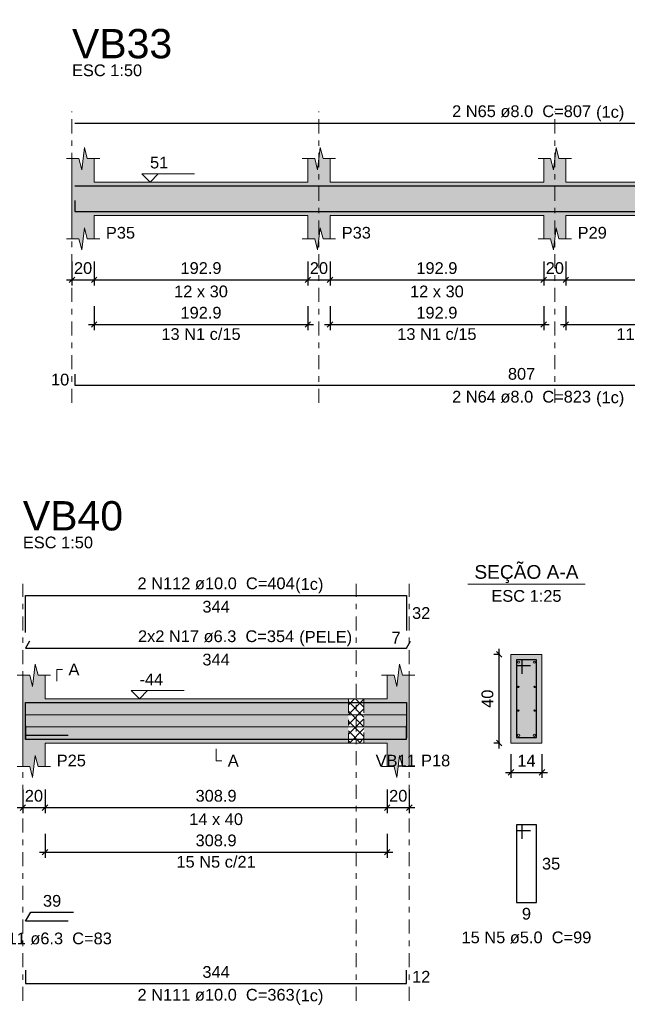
# Model space of a CAD drawing. Header units: millimetres. Extents: x 0 to 119, y 0 to 84.
# Tile 22 of 31: x 70 to 80, y 24 to 42. Entities that reach past the tile are written whole.
import ezdxf

# ---------------------------------------------------------------- set-up
doc = ezdxf.new("R2010")
doc.units = ezdxf.units.MM
doc.header["$MEASUREMENT"] = 0
doc.linetypes.add('DASHDOT', pattern=[2.54, 1.27, -0.635, 0, -0.635])
doc.linetypes.add('NULL', pattern=[0])
doc.layers.get('0').update_dxf_attribs({"lineweight": 18})
for name, color, linetype, lineweight in [('Descrição da armadura', 7, 'Continuous', 0), ('DT-Arm complementar', 5, 'Continuous', 5), ('DT-Barras na forma', 2, 'Continuous', 30), ('DT-Barras no corte', 5, 'Continuous', 5), ('DT-Barras rebatidas', 2, 'Continuous', 30), ('DT-Cotas', 9, 'Continuous', 5), ('DT-Forma', 5, 'Continuous', 5), ('DT-Hachura forma vigas', 254, 'Continuous', 5), ('DT-Hachura intersecção vigas', 9, 'Continuous', 5), ('DT-Hachura seção vigas', 254, 'Continuous', 5), ('DT-Pontilhado', 9, 'DASHDOT', 5), ('DT-Textos', 7, 'Continuous', 5), ('DT-Título', 3, 'Continuous', 20), ('Textos armaduras', 7, 'Continuous', 0)]:
    doc.layers.add(name, color=color, linetype=linetype, lineweight=lineweight)
doc.styles.add('Arial', font='txt')
doc.dimstyles.new('UM_25.000000', dxfattribs={"dimtxt": 0.18, "dimasz": 0.1, "dimexe": 0.1, "dimexo": 0.2, "dimgap": 0, "dimtad": 1, "dimtih": 1, "dimtoh": 1, "dimdec": 1, "dimlfac": 25, "dimzin": 0, "dimdsep": 46, "dimtxsty": 'Standard', "dimcen": 0.09, "dimdle": 0.1, "dimadec": 1, "dimazin": 2, "dimtfac": 1, "dimtdec": 4, "dimtofl": 0, "dimtmove": 0, "dimatfit": 3, "dimfxl": 1, "dimtolj": 1, "dimarcsym": 0})
doc.dimstyles.new('UM_50.000000', dxfattribs={"dimtxt": 0.18, "dimasz": 0.1, "dimexe": 0.1, "dimexo": 0.2, "dimgap": 0, "dimtad": 1, "dimtih": 1, "dimtoh": 1, "dimdec": 1, "dimlfac": 50, "dimzin": 0, "dimdsep": 46, "dimtxsty": 'Standard', "dimcen": 0.09, "dimdle": 0.1, "dimadec": 1, "dimazin": 2, "dimtfac": 1, "dimtdec": 4, "dimtofl": 0, "dimtmove": 0, "dimatfit": 3, "dimfxl": 1, "dimtolj": 1, "dimarcsym": 0})

# ---------------------------------------------------------------- blocks, each defined once
blk = doc.blocks.new('_Oblique')
at = {"color": 0, "linetype": 'ByBlock', "lineweight": -2}
blk.add_line((-0.5, -0.5), (0.5, 0.5), dxfattribs=at)
blk = doc.blocks.new('*D220')
at = {"layer": 'Defpoints', "color": 0}
for p in [(70.462423, 38.04372), (70.862423, 38.04372), (70.862423, 37.51422)]:
    blk.add_point(p, dxfattribs=at)
at = {"layer": 'DT-Cotas', "color": 0, "lineweight": -2}
for p, q in [((70.462423, 37.84372), (70.462423, 37.41422)), ((70.862423, 37.84372), (70.862423, 37.41422)), ((70.362423, 37.51422), (70.962423, 37.51422))]:
    blk.add_line(p, q, dxfattribs=at)
at = {"layer": 'DT-Cotas', "color": 0, "lineweight": -2, "xscale": 0.1, "yscale": 0.1, "zscale": 0.1, "rotation": 180}
blk.add_blockref('_Oblique', (70.462423, 37.51422), dxfattribs=at)
at = {"layer": 'DT-Cotas', "color": 0, "lineweight": -2, "xscale": 0.1, "yscale": 0.1, "zscale": 0.1}
blk.add_blockref('_Oblique', (70.862423, 37.51422), dxfattribs=at)
at = {"layer": 'DT-Cotas', "color": 7, "insert": (70.662423, 37.72602), "char_height": 0.2118, "attachment_point": 5, "rotation": 0.0057296, "style": 'Arial'}
blk.add_mtext('\\A1;20', dxfattribs=at)
blk = doc.blocks.new('*D221')
at = {"layer": 'Defpoints', "color": 0}
for p in [(70.862423, 38.04372), (74.721023, 38.04372), (74.721023, 37.51422)]:
    blk.add_point(p, dxfattribs=at)
at = {"layer": 'DT-Cotas', "color": 0, "lineweight": -2}
for p, q in [((70.862423, 37.84372), (70.862423, 37.41422)), ((74.721023, 37.84372), (74.721023, 37.41422)), ((70.762423, 37.51422), (74.821023, 37.51422))]:
    blk.add_line(p, q, dxfattribs=at)
at = {"layer": 'DT-Cotas', "color": 0, "lineweight": -2, "xscale": 0.1, "yscale": 0.1, "zscale": 0.1, "rotation": 180}
blk.add_blockref('_Oblique', (70.862423, 37.51422), dxfattribs=at)
at = {"layer": 'DT-Cotas', "color": 0, "lineweight": -2, "xscale": 0.1, "yscale": 0.1, "zscale": 0.1}
blk.add_blockref('_Oblique', (74.721023, 37.51422), dxfattribs=at)
at = {"layer": 'DT-Cotas', "color": 7, "insert": (72.791723, 37.72602), "char_height": 0.2118, "attachment_point": 5, "rotation": 0.0057296, "style": 'Arial'}
blk.add_mtext('\\A1;192.9', dxfattribs=at)
blk = doc.blocks.new('*D222')
at = {"layer": 'Defpoints', "color": 0}
for p in [(74.721023, 38.04372), (75.121023, 38.04372), (75.121023, 37.51422)]:
    blk.add_point(p, dxfattribs=at)
at = {"layer": 'DT-Cotas', "color": 0, "lineweight": -2}
for p, q in [((74.721023, 37.84372), (74.721023, 37.41422)), ((75.121023, 37.84372), (75.121023, 37.41422)), ((74.621023, 37.51422), (75.221023, 37.51422))]:
    blk.add_line(p, q, dxfattribs=at)
at = {"layer": 'DT-Cotas', "color": 0, "lineweight": -2, "xscale": 0.1, "yscale": 0.1, "zscale": 0.1, "rotation": 180}
blk.add_blockref('_Oblique', (74.721023, 37.51422), dxfattribs=at)
at = {"layer": 'DT-Cotas', "color": 0, "lineweight": -2, "xscale": 0.1, "yscale": 0.1, "zscale": 0.1}
blk.add_blockref('_Oblique', (75.121023, 37.51422), dxfattribs=at)
at = {"layer": 'DT-Cotas', "color": 7, "insert": (74.921023, 37.72602), "char_height": 0.2118, "attachment_point": 5, "rotation": 0.0057296, "style": 'Arial'}
blk.add_mtext('\\A1;20', dxfattribs=at)
blk = doc.blocks.new('*D223')
at = {"layer": 'Defpoints', "color": 0}
for p in [(75.121023, 38.04372), (78.979423, 38.04372), (78.979423, 37.51422)]:
    blk.add_point(p, dxfattribs=at)
at = {"layer": 'DT-Cotas', "color": 0, "lineweight": -2}
for p, q in [((75.121023, 37.84372), (75.121023, 37.41422)), ((78.979423, 37.84372), (78.979423, 37.41422)), ((75.021023, 37.51422), (79.079423, 37.51422))]:
    blk.add_line(p, q, dxfattribs=at)
at = {"layer": 'DT-Cotas', "color": 0, "lineweight": -2, "xscale": 0.1, "yscale": 0.1, "zscale": 0.1, "rotation": 180}
blk.add_blockref('_Oblique', (75.121023, 37.51422), dxfattribs=at)
at = {"layer": 'DT-Cotas', "color": 0, "lineweight": -2, "xscale": 0.1, "yscale": 0.1, "zscale": 0.1}
blk.add_blockref('_Oblique', (78.979423, 37.51422), dxfattribs=at)
at = {"layer": 'DT-Cotas', "color": 7, "insert": (77.050223, 37.72602), "char_height": 0.2118, "attachment_point": 5, "rotation": 0.0057296, "style": 'Arial'}
blk.add_mtext('\\A1;192.9', dxfattribs=at)
blk = doc.blocks.new('*D224')
at = {"layer": 'Defpoints', "color": 0}
for p in [(78.979423, 38.04372), (79.379423, 38.04372), (79.379423, 37.51422)]:
    blk.add_point(p, dxfattribs=at)
at = {"layer": 'DT-Cotas', "color": 0, "lineweight": -2}
for p, q in [((78.979423, 37.84372), (78.979423, 37.41422)), ((79.379423, 37.84372), (79.379423, 37.41422)), ((78.879423, 37.51422), (79.479423, 37.51422))]:
    blk.add_line(p, q, dxfattribs=at)
at = {"layer": 'DT-Cotas', "color": 0, "lineweight": -2, "xscale": 0.1, "yscale": 0.1, "zscale": 0.1, "rotation": 180}
blk.add_blockref('_Oblique', (78.979423, 37.51422), dxfattribs=at)
at = {"layer": 'DT-Cotas', "color": 0, "lineweight": -2, "xscale": 0.1, "yscale": 0.1, "zscale": 0.1}
blk.add_blockref('_Oblique', (79.379423, 37.51422), dxfattribs=at)
at = {"layer": 'DT-Cotas', "color": 7, "insert": (79.179423, 37.72602), "char_height": 0.2118, "attachment_point": 5, "rotation": 0.0057296, "style": 'Arial'}
blk.add_mtext('\\A1;20', dxfattribs=at)
blk = doc.blocks.new('*D225')
at = {"layer": 'Defpoints', "color": 0}
for p in [(79.379423, 38.04372), (82.636423, 38.04372), (82.636423, 37.51422)]:
    blk.add_point(p, dxfattribs=at)
at = {"layer": 'DT-Cotas', "color": 0, "lineweight": -2}
for p, q in [((79.379423, 37.84372), (79.379423, 37.41422)), ((82.636423, 37.84372), (82.636423, 37.41422)), ((79.279423, 37.51422), (82.736423, 37.51422))]:
    blk.add_line(p, q, dxfattribs=at)
at = {"layer": 'DT-Cotas', "color": 0, "lineweight": -2, "xscale": 0.1, "yscale": 0.1, "zscale": 0.1, "rotation": 180}
blk.add_blockref('_Oblique', (79.379423, 37.51422), dxfattribs=at)
at = {"layer": 'DT-Cotas', "color": 0, "lineweight": -2, "xscale": 0.1, "yscale": 0.1, "zscale": 0.1}
blk.add_blockref('_Oblique', (82.636423, 37.51422), dxfattribs=at)
at = {"layer": 'DT-Cotas', "color": 7, "insert": (81.007923, 37.72602), "char_height": 0.2118, "attachment_point": 5, "rotation": 0.0057296, "style": 'Arial'}
blk.add_mtext('\\A1;162.9', dxfattribs=at)
blk = doc.blocks.new('*D231')
at = {"layer": 'Defpoints', "color": 0}
for p in [(70.862423, 37.23888), (74.721023, 37.23888), (74.721023, 36.70938)]:
    blk.add_point(p, dxfattribs=at)
at = {"layer": 'DT-Cotas', "color": 0, "lineweight": -2}
for p, q in [((70.862423, 37.03888), (70.862423, 36.60938)), ((74.721023, 37.03888), (74.721023, 36.60938)), ((70.762423, 36.70938), (74.821023, 36.70938))]:
    blk.add_line(p, q, dxfattribs=at)
at = {"layer": 'DT-Cotas', "color": 0, "lineweight": -2, "xscale": 0.1, "yscale": 0.1, "zscale": 0.1, "rotation": 180}
blk.add_blockref('_Oblique', (70.862423, 36.70938), dxfattribs=at)
at = {"layer": 'DT-Cotas', "color": 0, "lineweight": -2, "xscale": 0.1, "yscale": 0.1, "zscale": 0.1}
blk.add_blockref('_Oblique', (74.721023, 36.70938), dxfattribs=at)
at = {"layer": 'DT-Cotas', "color": 7, "insert": (72.791723, 36.92118), "char_height": 0.2118, "attachment_point": 5, "rotation": 0.0057296, "style": 'Arial'}
blk.add_mtext('\\A1;192.9', dxfattribs=at)
blk = doc.blocks.new('*D232')
at = {"layer": 'Defpoints', "color": 0}
for p in [(75.121023, 37.23888), (78.979423, 37.23888), (78.979423, 36.70938)]:
    blk.add_point(p, dxfattribs=at)
at = {"layer": 'DT-Cotas', "color": 0, "lineweight": -2}
for p, q in [((75.121023, 37.03888), (75.121023, 36.60938)), ((78.979423, 37.03888), (78.979423, 36.60938)), ((75.021023, 36.70938), (79.079423, 36.70938))]:
    blk.add_line(p, q, dxfattribs=at)
at = {"layer": 'DT-Cotas', "color": 0, "lineweight": -2, "xscale": 0.1, "yscale": 0.1, "zscale": 0.1, "rotation": 180}
blk.add_blockref('_Oblique', (75.121023, 36.70938), dxfattribs=at)
at = {"layer": 'DT-Cotas', "color": 0, "lineweight": -2, "xscale": 0.1, "yscale": 0.1, "zscale": 0.1}
blk.add_blockref('_Oblique', (78.979423, 36.70938), dxfattribs=at)
at = {"layer": 'DT-Cotas', "color": 7, "insert": (77.050223, 36.92118), "char_height": 0.2118, "attachment_point": 5, "rotation": 0.0057296, "style": 'Arial'}
blk.add_mtext('\\A1;192.9', dxfattribs=at)
blk = doc.blocks.new('*D233')
at = {"layer": 'Defpoints', "color": 0}
for p in [(79.379423, 37.23888), (82.636423, 37.23888), (82.636423, 36.70938)]:
    blk.add_point(p, dxfattribs=at)
at = {"layer": 'DT-Cotas', "color": 0, "lineweight": -2}
for p, q in [((79.379423, 37.03888), (79.379423, 36.60938)), ((82.636423, 37.03888), (82.636423, 36.60938)), ((79.279423, 36.70938), (82.736423, 36.70938))]:
    blk.add_line(p, q, dxfattribs=at)
at = {"layer": 'DT-Cotas', "color": 0, "lineweight": -2, "xscale": 0.1, "yscale": 0.1, "zscale": 0.1, "rotation": 180}
blk.add_blockref('_Oblique', (79.379423, 36.70938), dxfattribs=at)
at = {"layer": 'DT-Cotas', "color": 0, "lineweight": -2, "xscale": 0.1, "yscale": 0.1, "zscale": 0.1}
blk.add_blockref('_Oblique', (82.636423, 36.70938), dxfattribs=at)
at = {"layer": 'DT-Cotas', "color": 7, "insert": (81.007923, 36.92118), "char_height": 0.2118, "attachment_point": 5, "rotation": 0.0057296, "style": 'Arial'}
blk.add_mtext('\\A1;162.9', dxfattribs=at)
blk = doc.blocks.new('*D272')
at = {"layer": 'Defpoints', "color": 0}
for p in [(69.575266, 28.51968), (69.975266, 28.51968), (69.975266, 27.99018)]:
    blk.add_point(p, dxfattribs=at)
at = {"layer": 'DT-Cotas', "color": 0, "lineweight": -2}
for p, q in [((69.575266, 28.31968), (69.575266, 27.89018)), ((69.975266, 28.31968), (69.975266, 27.89018)), ((69.475266, 27.99018), (70.075266, 27.99018))]:
    blk.add_line(p, q, dxfattribs=at)
at = {"layer": 'DT-Cotas', "color": 0, "lineweight": -2, "xscale": 0.1, "yscale": 0.1, "zscale": 0.1, "rotation": 180}
blk.add_blockref('_Oblique', (69.575266, 27.99018), dxfattribs=at)
at = {"layer": 'DT-Cotas', "color": 0, "lineweight": -2, "xscale": 0.1, "yscale": 0.1, "zscale": 0.1}
blk.add_blockref('_Oblique', (69.975266, 27.99018), dxfattribs=at)
at = {"layer": 'DT-Cotas', "color": 7, "insert": (69.775266, 28.20198), "char_height": 0.2118, "attachment_point": 5, "rotation": 0.0057296, "style": 'Arial'}
blk.add_mtext('\\A1;20', dxfattribs=at)
blk = doc.blocks.new('*D273')
at = {"layer": 'Defpoints', "color": 0}
for p in [(69.975266, 28.51968), (76.152466, 28.51968), (76.152466, 27.99018)]:
    blk.add_point(p, dxfattribs=at)
at = {"layer": 'DT-Cotas', "color": 0, "lineweight": -2}
for p, q in [((69.975266, 28.31968), (69.975266, 27.89018)), ((76.152466, 28.31968), (76.152466, 27.89018)), ((69.875266, 27.99018), (76.252466, 27.99018))]:
    blk.add_line(p, q, dxfattribs=at)
at = {"layer": 'DT-Cotas', "color": 0, "lineweight": -2, "xscale": 0.1, "yscale": 0.1, "zscale": 0.1, "rotation": 180}
blk.add_blockref('_Oblique', (69.975266, 27.99018), dxfattribs=at)
at = {"layer": 'DT-Cotas', "color": 0, "lineweight": -2, "xscale": 0.1, "yscale": 0.1, "zscale": 0.1}
blk.add_blockref('_Oblique', (76.152466, 27.99018), dxfattribs=at)
at = {"layer": 'DT-Cotas', "color": 7, "insert": (73.063866, 28.20198), "char_height": 0.2118, "attachment_point": 5, "style": 'Arial'}
blk.add_mtext('\\A1;308.9', dxfattribs=at)
blk = doc.blocks.new('*D274')
at = {"layer": 'Defpoints', "color": 0}
for p in [(76.152466, 28.51968), (76.552466, 28.51968), (76.552466, 27.99018)]:
    blk.add_point(p, dxfattribs=at)
at = {"layer": 'DT-Cotas', "color": 0, "lineweight": -2}
for p, q in [((76.152466, 28.31968), (76.152466, 27.89018)), ((76.552466, 28.31968), (76.552466, 27.89018)), ((76.052466, 27.99018), (76.652466, 27.99018))]:
    blk.add_line(p, q, dxfattribs=at)
at = {"layer": 'DT-Cotas', "color": 0, "lineweight": -2, "xscale": 0.1, "yscale": 0.1, "zscale": 0.1, "rotation": 180}
blk.add_blockref('_Oblique', (76.152466, 27.99018), dxfattribs=at)
at = {"layer": 'DT-Cotas', "color": 0, "lineweight": -2, "xscale": 0.1, "yscale": 0.1, "zscale": 0.1}
blk.add_blockref('_Oblique', (76.552466, 27.99018), dxfattribs=at)
at = {"layer": 'DT-Cotas', "color": 7, "insert": (76.352466, 28.20198), "char_height": 0.2118, "attachment_point": 5, "rotation": 0.0057296, "style": 'Arial'}
blk.add_mtext('\\A1;20', dxfattribs=at)
blk = doc.blocks.new('*D275')
at = {"layer": 'Defpoints', "color": 0}
for p in [(78.175794, 30.75508), (78.387594, 30.75508), (78.387594, 29.15508)]:
    blk.add_point(p, dxfattribs=at)
at = {"layer": 'DT-Cotas', "color": 0, "lineweight": -2}
for p, q in [((78.187594, 30.75508), (78.075794, 30.75508)), ((78.175794, 29.05508), (78.175794, 30.85508)), ((78.187594, 29.15508), (78.075794, 29.15508))]:
    blk.add_line(p, q, dxfattribs=at)
at = {"layer": 'DT-Cotas', "color": 0, "lineweight": -2, "xscale": 0.1, "yscale": 0.1, "zscale": 0.1}
for p, rotation in [((78.175794, 30.75508), 90), ((78.175794, 29.15508), 270)]:
    blk.add_blockref('_Oblique', p, dxfattribs=dict(at, rotation=rotation))
at = {"layer": 'DT-Cotas', "color": 7, "insert": (77.963994, 29.95508), "char_height": 0.2118, "attachment_point": 5, "rotation": 90, "style": 'Arial'}
blk.add_mtext('\\A1;40', dxfattribs=at)
blk = doc.blocks.new('*D276')
at = {"layer": 'Defpoints', "color": 0}
for p in [(78.387594, 29.15508), (78.947594, 29.15508), (78.947594, 28.62558)]:
    blk.add_point(p, dxfattribs=at)
at = {"layer": 'DT-Cotas', "color": 0, "lineweight": -2}
for p, q in [((78.387594, 28.95508), (78.387594, 28.52558)), ((78.947594, 28.95508), (78.947594, 28.52558)), ((78.287594, 28.62558), (79.047594, 28.62558))]:
    blk.add_line(p, q, dxfattribs=at)
at = {"layer": 'DT-Cotas', "color": 0, "lineweight": -2, "xscale": 0.1, "yscale": 0.1, "zscale": 0.1, "rotation": 180}
blk.add_blockref('_Oblique', (78.387594, 28.62558), dxfattribs=at)
at = {"layer": 'DT-Cotas', "color": 0, "lineweight": -2, "xscale": 0.1, "yscale": 0.1, "zscale": 0.1}
blk.add_blockref('_Oblique', (78.947594, 28.62558), dxfattribs=at)
at = {"layer": 'DT-Cotas', "color": 7, "insert": (78.667594, 28.83738), "char_height": 0.2118, "attachment_point": 5, "rotation": 0.0057296, "style": 'Arial'}
blk.add_mtext('\\A1;14', dxfattribs=at)
blk = doc.blocks.new('*D277')
at = {"layer": 'Defpoints', "color": 0}
for p in [(69.975266, 27.71484), (76.152466, 27.71484), (76.152466, 27.18534)]:
    blk.add_point(p, dxfattribs=at)
at = {"layer": 'DT-Cotas', "color": 0, "lineweight": -2}
for p, q in [((69.975266, 27.51484), (69.975266, 27.08534)), ((76.152466, 27.51484), (76.152466, 27.08534)), ((69.875266, 27.18534), (76.252466, 27.18534))]:
    blk.add_line(p, q, dxfattribs=at)
at = {"layer": 'DT-Cotas', "color": 0, "lineweight": -2, "xscale": 0.1, "yscale": 0.1, "zscale": 0.1, "rotation": 180}
blk.add_blockref('_Oblique', (69.975266, 27.18534), dxfattribs=at)
at = {"layer": 'DT-Cotas', "color": 0, "lineweight": -2, "xscale": 0.1, "yscale": 0.1, "zscale": 0.1}
blk.add_blockref('_Oblique', (76.152466, 27.18534), dxfattribs=at)
at = {"layer": 'DT-Cotas', "color": 7, "insert": (73.063866, 27.39714), "char_height": 0.2118, "attachment_point": 5, "style": 'Arial'}
blk.add_mtext('\\A1;308.9', dxfattribs=at)

msp = doc.modelspace()

# ---------------------------------------------------------------- hatches: boundary and pattern name
at = {"layer": 'DT-Hachura forma vigas', "linetype": 'Continuous'}
for points in [[(86.6966, 38.2555), (86.6966, 38.6791), (86.6966, 39.2791), (86.6966, 39.7027), (86.5716, 39.7027), (86.5216, 39.9027), (86.4716, 39.5027), (86.4216, 39.7027), (86.2966, 39.7027), (86.2966, 39.2791), (83.0364, 39.2791), (83.0364, 39.7027), (82.9114, 39.7027), (82.8614, 39.9027), (82.8114, 39.5027), (82.7614, 39.7027), (82.6364, 39.7027), (82.6364, 39.2791), (79.3794, 39.2791), (79.3794, 39.7027), (79.2544, 39.7027), (79.2044, 39.9027), (79.1544, 39.5027), (79.1044, 39.7027), (78.9794, 39.7027), (78.9794, 39.2791), (75.121, 39.2791), (75.121, 39.7027), (74.996, 39.7027), (74.946, 39.9027), (74.896, 39.5027), (74.846, 39.7027), (74.721, 39.7027), (74.721, 39.2791), (70.8624, 39.2791), (70.8624, 39.7027), (70.7374, 39.7027), (70.6874, 39.9027), (70.6374, 39.5027), (70.5874, 39.7027), (70.4624, 39.7027), (70.4624, 39.2791), (70.4624, 38.6791), (70.4624, 38.2555), (70.5874, 38.2555), (70.6374, 38.0555), (70.6874, 38.4555), (70.7374, 38.2555), (70.8624, 38.2555), (70.8624, 38.6791), (74.721, 38.6791), (74.721, 38.2555), (74.846, 38.2555), (74.896, 38.0555), (74.946, 38.4555), (74.996, 38.2555), (75.121, 38.2555), (75.121, 38.6791), (78.9794, 38.6791), (78.9794, 38.2555), (79.1044, 38.2555), (79.1544, 38.0555), (79.2044, 38.4555), (79.2544, 38.2555), (79.3794, 38.2555), (79.3794, 38.6791), (82.6364, 38.6791), (82.6364, 38.2555), (82.7614, 38.2555), (82.8114, 38.0555), (82.8614, 38.4555), (82.9114, 38.2555), (83.0364, 38.2555), (83.0364, 38.6791), (86.2966, 38.6791), (86.2966, 38.2555), (86.4216, 38.2555), (86.4716, 38.0555), (86.5216, 38.4555), (86.5716, 38.2555), (86.6966, 38.2555)], [(69.9753, 29.1551), (75.4539, 29.1551), (75.4539, 29.9551), (69.9753, 29.9551), (69.9753, 30.3787), (69.8503, 30.3787), (69.8003, 30.5787), (69.7503, 30.1787), (69.7003, 30.3787), (69.5753, 30.3787), (69.5753, 29.9551), (69.5753, 29.1551), (69.5753, 28.7315), (69.7003, 28.7315), (69.7503, 28.5315), (69.8003, 28.9315), (69.8503, 28.7315), (69.9753, 28.7315), (69.9753, 29.1551)], [(76.5525, 28.7315), (76.5525, 29.1551), (76.5525, 29.9551), (76.5525, 30.3787), (76.4275, 30.3787), (76.3775, 30.5787), (76.3275, 30.1787), (76.2775, 30.3787), (76.1525, 30.3787), (76.1525, 29.9551), (75.7339, 29.9551), (75.7339, 29.1551), (76.1525, 29.1551), (76.1525, 28.7315), (76.2775, 28.7315), (76.3275, 28.5315), (76.3775, 28.9315), (76.4275, 28.7315), (76.5525, 28.7315)]]:
    msp.add_hatch(color=254, dxfattribs=at).paths.add_polyline_path(points)
at = {"layer": 'DT-Hachura intersecção vigas', "linetype": 'Continuous'}
h = msp.add_hatch(dxfattribs=at)
h.set_pattern_fill('ANSI37', color=9, style=0)
h.paths.add_polyline_path([(75.4539, 29.1551), (75.7339, 29.1551), (75.7339, 29.9551), (75.4539, 29.9551), (75.4539, 29.1551)])
at = {"layer": 'DT-Hachura seção vigas', "linetype": 'Continuous'}
msp.add_hatch(color=254, dxfattribs=at).paths.add_polyline_path([(78.3876, 29.1551), (78.3876, 29.1551), (78.9476, 29.1551), (78.9476, 30.7551), (78.3876, 30.7551), (78.3876, 29.1551)])

# ---------------------------------------------------------------- linework, layer by layer
at = {"layer": 'DT-Arm complementar'}
for p, q in [((69.6253, 29.6644), (76.5025, 29.6644)), ((69.6253, 29.4497), (76.5025, 29.4497))]:
    msp.add_line(p, q, dxfattribs=at)
at = {"layer": 'DT-Barras na forma'}
for p, q in [((78.5876, 30.6551), (78.4876, 30.6551)), ((78.4876, 30.6551), (78.4876, 29.2551)), ((78.8476, 30.6551), (78.4876, 30.6551)), ((78.4876, 30.6551), (78.4876, 30.5551)), ((78.5876, 30.4051), (78.5876, 30.6551)), ((78.8476, 29.2551), (78.8476, 30.6551)), ((78.4876, 30.5551), (78.7376, 30.5551)), ((69.6253, 29.2977), (70.3956, 29.2977)), ((78.4876, 29.2551), (78.8476, 29.2551))]:
    msp.add_line(p, q, dxfattribs=at)
for points in [[(70.5124, 39.2111), (86.6466, 39.2111)], [(70.5124, 38.9471), (70.5124, 38.7471), (86.6466, 38.7471), (86.6466, 38.9471)], [(69.6253, 29.2179), (69.6253, 29.8851), (76.5025, 29.8851), (76.5025, 29.2507)], [(69.6253, 29.4651), (69.6253, 29.2251), (76.5025, 29.2251), (76.5025, 29.4651)]]:
    msp.add_lwpolyline(points, dxfattribs=at)
at = {"layer": 'DT-Barras no corte'}
for centre, radius in [((78.5276, 30.6151), 0.02), ((78.8076, 30.6151), 0.02), ((78.5202, 30.1684), 0.0126), ((78.815, 30.1684), 0.0126), ((78.5202, 29.7417), 0.0126), ((78.815, 29.7417), 0.0126), ((78.5276, 29.2951), 0.02), ((78.8076, 29.2951), 0.02)]:
    msp.add_circle(centre, radius, dxfattribs=at)
at = {"layer": 'DT-Barras rebatidas'}
for points in [[(70.5124, 40.3407), (86.6466, 40.3407)], [(70.5124, 35.8125), (70.5124, 35.6125), (86.6466, 35.6125), (86.6466, 35.8125)], [(69.6253, 31.1524), (69.6253, 31.8195), (76.5025, 31.8195), (76.5025, 31.1851)], [(69.6977, 30.9913), (69.6253, 30.8658), (76.5025, 30.8658), (76.5749, 30.9913)], [(78.5876, 27.4284), (78.5876, 27.6784), (78.4876, 27.6784), (78.4876, 26.2784), (78.8476, 26.2784), (78.8476, 27.6784), (78.4876, 27.6784), (78.4876, 27.5784), (78.7376, 27.5784)], [(70.3956, 25.9411), (69.6253, 25.9411), (69.7179, 26.1015), (70.4882, 26.1015)], [(69.6253, 25.058), (69.6253, 24.818), (76.5025, 24.818), (76.5025, 25.058)]]:
    msp.add_lwpolyline(points, dxfattribs=at)
at = {"layer": 'DT-Forma'}
for p, q in [((70.6374, 39.5027), (70.6874, 39.9027)), ((70.6874, 39.9027), (70.7374, 39.7027)), ((74.896, 39.5027), (74.946, 39.9027)), ((74.946, 39.9027), (74.996, 39.7027)), ((79.1544, 39.5027), (79.2044, 39.9027)), ((79.2044, 39.9027), (79.2544, 39.7027)), ((70.3624, 39.7027), (70.5874, 39.7027)), ((70.4624, 39.2791), (70.4624, 39.7027)), ((70.5874, 39.7027), (70.6374, 39.5027)), ((70.7374, 39.7027), (70.9624, 39.7027)), ((70.8624, 39.7027), (70.8624, 39.2791)), ((74.621, 39.7027), (74.846, 39.7027)), ((74.721, 39.2791), (74.721, 39.7027)), ((74.846, 39.7027), (74.896, 39.5027)), ((74.996, 39.7027), (75.221, 39.7027)), ((75.121, 39.7027), (75.121, 39.2791)), ((78.8794, 39.7027), (79.1044, 39.7027)), ((78.9794, 39.2791), (78.9794, 39.7027)), ((79.1044, 39.7027), (79.1544, 39.5027)), ((79.2544, 39.7027), (79.4794, 39.7027)), ((79.3794, 39.7027), (79.3794, 39.2791)), ((70.8624, 39.2791), (74.721, 39.2791)), ((75.121, 39.2791), (78.9794, 39.2791)), ((79.3794, 39.2791), (82.6364, 39.2791)), ((70.4624, 38.6791), (70.4624, 38.2555)), ((70.8624, 38.2555), (70.8624, 38.6791)), ((70.8624, 38.6791), (74.721, 38.6791)), ((74.721, 38.6791), (74.721, 38.2555)), ((75.121, 38.2555), (75.121, 38.6791)), ((75.121, 38.6791), (78.9794, 38.6791)), ((78.9794, 38.6791), (78.9794, 38.2555)), ((79.3794, 38.2555), (79.3794, 38.6791)), ((79.3794, 38.6791), (82.6364, 38.6791)), ((70.6374, 38.0555), (70.6874, 38.4555)), ((70.6874, 38.4555), (70.7374, 38.2555)), ((74.896, 38.0555), (74.946, 38.4555)), ((74.946, 38.4555), (74.996, 38.2555)), ((79.1544, 38.0555), (79.2044, 38.4555)), ((79.2044, 38.4555), (79.2544, 38.2555)), ((70.3624, 38.2555), (70.5874, 38.2555)), ((70.5874, 38.2555), (70.6374, 38.0555)), ((70.7374, 38.2555), (70.9624, 38.2555)), ((74.621, 38.2555), (74.846, 38.2555)), ((74.846, 38.2555), (74.896, 38.0555)), ((74.996, 38.2555), (75.221, 38.2555)), ((78.8794, 38.2555), (79.1044, 38.2555)), ((79.1044, 38.2555), (79.1544, 38.0555)), ((79.2544, 38.2555), (79.4794, 38.2555)), ((78.9476, 30.7551), (78.3876, 30.7551)), ((78.3876, 30.7551), (78.3876, 29.1551)), ((78.9476, 29.1551), (78.9476, 30.7551)), ((69.7503, 30.1787), (69.8003, 30.5787)), ((69.8003, 30.5787), (69.8503, 30.3787)), ((76.3275, 30.1787), (76.3775, 30.5787)), ((76.3775, 30.5787), (76.4275, 30.3787)), ((69.4753, 30.3787), (69.7003, 30.3787)), ((69.5753, 29.9551), (69.5753, 30.3787)), ((69.7003, 30.3787), (69.7503, 30.1787)), ((69.8503, 30.3787), (70.0753, 30.3787)), ((69.9753, 30.3787), (69.9753, 29.9551)), ((76.0525, 30.3787), (76.2775, 30.3787)), ((76.1525, 29.9551), (76.1525, 30.3787)), ((76.2775, 30.3787), (76.3275, 30.1787)), ((76.4275, 30.3787), (76.6525, 30.3787)), ((76.5525, 30.3787), (76.5525, 29.9551)), ((69.9753, 29.9551), (75.4539, 29.9551)), ((75.4539, 29.9551), (75.7339, 29.9551)), ((75.7339, 29.9551), (76.1525, 29.9551)), ((69.5753, 29.1551), (69.5753, 28.7315)), ((69.9753, 28.7315), (69.9753, 29.1551)), ((69.9753, 29.1551), (75.4539, 29.1551)), ((75.4539, 29.1551), (75.7339, 29.1551)), ((75.7339, 29.1551), (76.1525, 29.1551)), ((76.1525, 29.1551), (76.1525, 28.7315)), ((76.5525, 28.7315), (76.5525, 29.1551)), ((78.3876, 29.1551), (78.9476, 29.1551)), ((69.7503, 28.5315), (69.8003, 28.9315)), ((69.8003, 28.9315), (69.8503, 28.7315)), ((76.3275, 28.5315), (76.3775, 28.9315)), ((76.3775, 28.9315), (76.4275, 28.7315)), ((69.4753, 28.7315), (69.7003, 28.7315)), ((69.7003, 28.7315), (69.7503, 28.5315)), ((69.8503, 28.7315), (70.0753, 28.7315)), ((76.0525, 28.7315), (76.2775, 28.7315)), ((76.2775, 28.7315), (76.3275, 28.5315)), ((76.4275, 28.7315), (76.6525, 28.7315))]:
    msp.add_line(p, q, dxfattribs=at)
at = {"layer": 'DT-Forma', "linetype": 'Continuous'}
for p, q in [((70.4624, 38.6791), (70.4624, 39.2791)), ((69.5753, 29.1551), (69.5753, 29.9551)), ((76.5525, 29.9551), (76.5525, 29.1551))]:
    msp.add_line(p, q, dxfattribs=at)
at = {"layer": 'DT-Pontilhado', "ltscale": 0.2}
for p, q in [((70.4624, 35.2948), (70.4624, 40.5525)), ((74.921, 35.2948), (74.921, 40.5525)), ((79.1794, 35.2948), (79.1794, 40.5525)), ((69.5753, 24.5003), (69.5753, 32.0313)), ((75.5939, 24.5003), (75.5939, 32.0313)), ((76.5525, 24.5003), (76.5525, 32.0313)), ((75.4539, 29.9551), (75.4539, 29.1551)), ((75.7339, 29.9551), (75.7339, 29.1551))]:
    msp.add_line(p, q, dxfattribs=at)
at = {"layer": 'DT-Textos'}
msp.add_line((77.6086, 32.02), (79.7266, 32.02), dxfattribs=at)
for points in [[(72.02, 39.4274), (71.8717, 39.2791), (71.7235, 39.4274), (72.6766, 39.4274)], [(70.1871, 30.2728), (70.1871, 30.4846), (70.293, 30.4846)], [(71.8284, 30.1033), (71.6802, 29.9551), (71.5319, 30.1033), (72.485, 30.1033)], [(73.0639, 29.0492), (73.0639, 28.8374), (73.1698, 28.8374)]]:
    msp.add_lwpolyline(points, dxfattribs=at)

# ---------------------------------------------------------------- texts
at = {"layer": 'Descrição da armadura', "linetype": 'NULL', "char_height": 0.2118, "attachment_point": 8, "line_spacing_factor": 0.9, "style": 'Arial'}
for s, insert, width in [('2 N65 ø8.0  C=807', (78.5796, 40.447), 4.916973), ('13 N1 c/15', (72.7917, 36.4277), 2.805127), ('13 N1 c/15', (77.0502, 36.4277), 2.805127), ('11 N1 c/15', (81.0079, 36.4277), 2.805127), ('2 N64 ø8.0  C=823', (78.5796, 35.295), 4.916973), ('2 N112 ø10.0  C=404', (73.0642, 31.9258), 5.562109), ('2x2 N17 ø6.3  C=354', (73.0642, 30.9718), 5.529541), ('15 N5 c/21', (73.0639, 26.9036), 2.805127), ('1 N11 ø6.3  C=83', (70.0102, 25.5178), 4.594404), ('15 N5 ø5.0  C=99', (78.6672, 25.5368), 4.594404), ('2 N111 ø10.0  C=363', (73.0642, 24.5008), 5.562109)]:
    msp.add_mtext(s, dxfattribs=dict(at, insert=insert, width=width))
at = {"layer": 'DT-Textos', "linetype": 'NULL', "line_spacing_factor": 0.798, "style": 'Arial'}
for s, insert, char_height, width, attachment_point in [('ESC 1:50', (70.4626, 41.188), 0.2118, 2.482559, 7), ('(1c)', (79.9246, 40.3771), 0.2118, 0.998857, 7), ('51', (71.8716, 39.523), 0.2118, 0.645137, 7), ('P35', (71.0746, 38.256), 0.2118, 1.031992, 7), ('P33', (75.3326, 38.256), 0.2118, 1.031992, 7), ('P29', (79.5916, 38.256), 0.2118, 1.031992, 7), ('12 x 30', (72.7916, 37.197), 0.2118, 1.902559, 8), ('12 x 30', (77.0506, 37.197), 0.2118, 1.902559, 8), ('(1c)', (79.9246, 35.2251), 0.2118, 0.998857, 7), ('ESC 1:50', (69.5752, 32.6668), 0.2118, 2.482559, 7), ('SEÇÃO A-A', (78.6672, 32.0439), 0.2471, 3.812061, 8), ('(1c)', (74.4922, 31.8559), 0.2118, 0.998857, 7), ('ESC 1:25', (78.6672, 31.7018), 0.2118, 2.482559, 8), ('(PELE)', (74.5662, 30.9019), 0.2118, 1.869424, 7), ('A', (70.3992, 30.3788), 0.2118, 0.386855, 7), ('-44', (71.6802, 30.1988), 0.2118, 0.838281, 7), ('P25', (70.1872, 28.7318), 0.2118, 1.031992, 7), ('A', (73.2752, 28.7318), 0.2118, 0.386855, 7), ('VB11', (75.9452, 28.7318), 0.2118, 1.418848, 7), ('P18', (76.7642, 28.7318), 0.2118, 1.031992, 7), ('14 x 40', (73.0642, 27.6728), 0.2118, 1.902559, 8), ('(1c)', (74.4922, 24.4309), 0.2118, 0.998857, 7)]:
    msp.add_mtext(s, dxfattribs=dict(at, insert=insert, char_height=char_height, width=width, attachment_point=attachment_point))
at = {"layer": 'DT-Título', "linetype": 'NULL', "char_height": 0.5295, "width": 3.620508, "attachment_point": 7, "line_spacing_factor": 0.798, "style": 'Arial'}
for s, insert in [('VB33', (70.4626, 41.5059)), ('VB40', (69.5752, 32.9847))]:
    msp.add_mtext(s, dxfattribs=dict(at, insert=insert))
at = {"layer": 'Textos armaduras', "linetype": 'NULL', "char_height": 0.2118, "line_spacing_factor": 0.9, "style": 'Arial'}
for s, insert, width, attachment_point in [('807', (78.5795, 35.7098), 1.367705, 8), ('10', (70.4124, 35.6066), 1.045137, 9), ('344', (73.0639, 31.7222), 1.367705, 2), ('32', (76.6025, 31.6082), 1.045137, 1), ('7', (76.3959, 30.9517), 0.722568, 9), ('344', (73.0639, 30.7685), 1.367705, 2), ('35', (78.9476, 27.0843), 1.045137, 1), ('39', (70.103, 26.1988), 1.045137, 8), ('9', (78.6676, 26.1811), 0.722568, 2), ('344', (73.0639, 24.9153), 1.367705, 8), ('12', (76.6025, 25.0439), 1.045137, 1)]:
    msp.add_mtext(s, dxfattribs=dict(at, insert=insert, width=width, attachment_point=attachment_point))

# ---------------------------------------------------------------- dimensions: what is measured, and where the dimension line sits
at = {"layer": 'DT-Cotas'}
for base, p1, p2, dimstyle, override, picture, middle, turn in [((70.8624, 37.5142), (70.4624, 38.0437), (70.8624, 38.0437), 'UM_50.000000', {"dimtxt": 0.2118, "dimasz": 0.1, "dimexe": 0.1, "dimexo": 0.2, "dimtad": 1, "dimtih": 0, "dimtoh": 0, "dimdec": 1, "dimlfac": 50, "dimzin": 8, "dimtxsty": 'Arial', "dimblk": 'Oblique', "dimblk1": 'Oblique', "dimblk2": 'Oblique', "dimsah": 1, "dimdle": 0.1, "dimse1": 0, "dimse2": 0, "dimclrt": 7, "dimadec": 1, "dimazin": 3, "dimtmove": 2, "dimldrblk": 'Oblique'}, '*D220', (70.6624, 37.726), 0.00573), ((74.721, 37.5142), (70.8624, 38.0437), (74.721, 38.0437), 'UM_50.000000', {"dimtxt": 0.2118, "dimasz": 0.1, "dimexe": 0.1, "dimexo": 0.2, "dimtad": 1, "dimtih": 0, "dimtoh": 0, "dimdec": 1, "dimlfac": 50, "dimzin": 8, "dimtxsty": 'Arial', "dimblk": 'Oblique', "dimblk1": 'Oblique', "dimblk2": 'Oblique', "dimsah": 1, "dimdle": 0.1, "dimse1": 0, "dimse2": 0, "dimclrt": 7, "dimadec": 1, "dimazin": 3, "dimtmove": 2, "dimldrblk": 'Oblique'}, '*D221', (72.7917, 37.726), 0.00573), ((75.121, 37.5142), (74.721, 38.0437), (75.121, 38.0437), 'UM_50.000000', {"dimtxt": 0.2118, "dimasz": 0.1, "dimexe": 0.1, "dimexo": 0.2, "dimtad": 1, "dimtih": 0, "dimtoh": 0, "dimdec": 1, "dimlfac": 50, "dimzin": 8, "dimtxsty": 'Arial', "dimblk": 'Oblique', "dimblk1": 'Oblique', "dimblk2": 'Oblique', "dimsah": 1, "dimdle": 0.1, "dimse1": 0, "dimse2": 0, "dimclrt": 7, "dimadec": 1, "dimazin": 3, "dimtmove": 2, "dimldrblk": 'Oblique'}, '*D222', (74.921, 37.726), 0.00573), ((78.9794, 37.5142), (75.121, 38.0437), (78.9794, 38.0437), 'UM_50.000000', {"dimtxt": 0.2118, "dimasz": 0.1, "dimexe": 0.1, "dimexo": 0.2, "dimtad": 1, "dimtih": 0, "dimtoh": 0, "dimdec": 1, "dimlfac": 50, "dimzin": 8, "dimtxsty": 'Arial', "dimblk": 'Oblique', "dimblk1": 'Oblique', "dimblk2": 'Oblique', "dimsah": 1, "dimdle": 0.1, "dimse1": 0, "dimse2": 0, "dimclrt": 7, "dimadec": 1, "dimazin": 3, "dimtmove": 2, "dimldrblk": 'Oblique'}, '*D223', (77.0502, 37.726), 0.00573), ((79.3794, 37.5142), (78.9794, 38.0437), (79.3794, 38.0437), 'UM_50.000000', {"dimtxt": 0.2118, "dimasz": 0.1, "dimexe": 0.1, "dimexo": 0.2, "dimtad": 1, "dimtih": 0, "dimtoh": 0, "dimdec": 1, "dimlfac": 50, "dimzin": 8, "dimtxsty": 'Arial', "dimblk": 'Oblique', "dimblk1": 'Oblique', "dimblk2": 'Oblique', "dimsah": 1, "dimdle": 0.1, "dimse1": 0, "dimse2": 0, "dimclrt": 7, "dimadec": 1, "dimazin": 3, "dimtmove": 2, "dimldrblk": 'Oblique'}, '*D224', (79.1794, 37.726), 0.00573), ((82.636423, 37.51422), (79.379423, 38.04372), (82.636423, 38.04372), 'UM_50.000000', {"dimtxt": 0.2118, "dimasz": 0.1, "dimexe": 0.1, "dimexo": 0.2, "dimtad": 1, "dimtih": 0, "dimtoh": 0, "dimdec": 1, "dimlfac": 50, "dimzin": 8, "dimtxsty": 'Arial', "dimblk": 'Oblique', "dimblk1": 'Oblique', "dimblk2": 'Oblique', "dimsah": 1, "dimdle": 0.1, "dimse1": 0, "dimse2": 0, "dimclrt": 7, "dimadec": 1, "dimazin": 3, "dimtmove": 2, "dimldrblk": 'Oblique'}, '*D225', (81.007923, 37.72602), 0.005729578), ((74.721, 36.7094), (70.8624, 37.2389), (74.721, 37.2389), 'UM_50.000000', {"dimtxt": 0.2118, "dimasz": 0.1, "dimexe": 0.1, "dimexo": 0.2, "dimtad": 1, "dimtih": 0, "dimtoh": 0, "dimdec": 1, "dimlfac": 50, "dimzin": 8, "dimtxsty": 'Arial', "dimblk": 'Oblique', "dimblk1": 'Oblique', "dimblk2": 'Oblique', "dimsah": 1, "dimdle": 0.1, "dimse1": 0, "dimse2": 0, "dimclrt": 7, "dimadec": 1, "dimazin": 3, "dimtmove": 2, "dimldrblk": 'Oblique'}, '*D231', (72.7917, 36.9212), 0.00573), ((78.9794, 36.7094), (75.121, 37.2389), (78.9794, 37.2389), 'UM_50.000000', {"dimtxt": 0.2118, "dimasz": 0.1, "dimexe": 0.1, "dimexo": 0.2, "dimtad": 1, "dimtih": 0, "dimtoh": 0, "dimdec": 1, "dimlfac": 50, "dimzin": 8, "dimtxsty": 'Arial', "dimblk": 'Oblique', "dimblk1": 'Oblique', "dimblk2": 'Oblique', "dimsah": 1, "dimdle": 0.1, "dimse1": 0, "dimse2": 0, "dimclrt": 7, "dimadec": 1, "dimazin": 3, "dimtmove": 2, "dimldrblk": 'Oblique'}, '*D232', (77.0502, 36.9212), 0.00573), ((82.636423, 36.70938), (79.379423, 37.23888), (82.636423, 37.23888), 'UM_50.000000', {"dimtxt": 0.2118, "dimasz": 0.1, "dimexe": 0.1, "dimexo": 0.2, "dimtad": 1, "dimtih": 0, "dimtoh": 0, "dimdec": 1, "dimlfac": 50, "dimzin": 8, "dimtxsty": 'Arial', "dimblk": 'Oblique', "dimblk1": 'Oblique', "dimblk2": 'Oblique', "dimsah": 1, "dimdle": 0.1, "dimse1": 0, "dimse2": 0, "dimclrt": 7, "dimadec": 1, "dimazin": 3, "dimtmove": 2, "dimldrblk": 'Oblique'}, '*D233', (81.007923, 36.92118), 0.005729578), ((78.9476, 28.6256), (78.3876, 29.1551), (78.9476, 29.1551), 'UM_25.000000', {"dimtxt": 0.2118, "dimasz": 0.1, "dimexe": 0.1, "dimexo": 0.2, "dimtad": 1, "dimtih": 0, "dimtoh": 0, "dimdec": 1, "dimlfac": 25, "dimzin": 8, "dimtxsty": 'Arial', "dimblk": 'Oblique', "dimblk1": 'Oblique', "dimblk2": 'Oblique', "dimsah": 1, "dimdle": 0.1, "dimse1": 0, "dimse2": 0, "dimclrt": 7, "dimadec": 1, "dimazin": 3, "dimtmove": 2, "dimldrblk": 'Oblique'}, '*D276', (78.6676, 28.8374), 0.00573), ((69.9753, 27.9902), (69.5753, 28.5197), (69.9753, 28.5197), 'UM_50.000000', {"dimtxt": 0.2118, "dimasz": 0.1, "dimexe": 0.1, "dimexo": 0.2, "dimtad": 1, "dimtih": 0, "dimtoh": 0, "dimdec": 1, "dimlfac": 50, "dimzin": 8, "dimtxsty": 'Arial', "dimblk": 'Oblique', "dimblk1": 'Oblique', "dimblk2": 'Oblique', "dimsah": 1, "dimdle": 0.1, "dimse1": 0, "dimse2": 0, "dimclrt": 7, "dimadec": 1, "dimazin": 3, "dimtmove": 2, "dimldrblk": 'Oblique'}, '*D272', (69.7753, 28.202), 0.00573), ((76.5525, 27.9902), (76.1525, 28.5197), (76.5525, 28.5197), 'UM_50.000000', {"dimtxt": 0.2118, "dimasz": 0.1, "dimexe": 0.1, "dimexo": 0.2, "dimtad": 1, "dimtih": 0, "dimtoh": 0, "dimdec": 1, "dimlfac": 50, "dimzin": 8, "dimtxsty": 'Arial', "dimblk": 'Oblique', "dimblk1": 'Oblique', "dimblk2": 'Oblique', "dimsah": 1, "dimdle": 0.1, "dimse1": 0, "dimse2": 0, "dimclrt": 7, "dimadec": 1, "dimazin": 3, "dimtmove": 2, "dimldrblk": 'Oblique'}, '*D274', (76.3525, 28.202), 0.00573)]:
    dim = msp.add_linear_dim(base=base, p1=p1, p2=p2, dimstyle=dimstyle, override=override, dxfattribs=at)
    dim.commit()
    dim.dimension.update_dxf_attribs({"geometry": picture, "text_midpoint": middle, "dimtype": 160, "text_rotation": turn})
dim = msp.add_linear_dim(base=(78.1758, 30.7551), p1=(78.3876, 29.1551), p2=(78.3876, 30.7551), angle=90, dimstyle='UM_25.000000', override={"dimtxt": 0.2118, "dimasz": 0.1, "dimexe": 0.1, "dimexo": 0.2, "dimtad": 1, "dimtih": 0, "dimtoh": 0, "dimdec": 1, "dimlfac": 25, "dimzin": 8, "dimtxsty": 'Arial', "dimblk": 'Oblique', "dimblk1": 'Oblique', "dimblk2": 'Oblique', "dimsah": 1, "dimdle": 0.1, "dimse1": 0, "dimse2": 0, "dimclrt": 7, "dimadec": 1, "dimazin": 3, "dimtmove": 2, "dimldrblk": 'Oblique'}, dxfattribs=at)
dim.commit()
dim.dimension.update_dxf_attribs({"geometry": '*D275', "text_midpoint": (77.964, 29.9551), "dimtype": 160, "text_rotation": 90})
for base, p1, p2, picture, middle in [((76.1525, 27.9902), (69.9753, 28.5197), (76.1525, 28.5197), '*D273', (73.0639, 28.202)), ((76.1525, 27.1853), (69.9753, 27.7148), (76.1525, 27.7148), '*D277', (73.0639, 27.3971))]:
    dim = msp.add_linear_dim(base=base, p1=p1, p2=p2, dimstyle='UM_50.000000', override={"dimtxt": 0.2118, "dimasz": 0.1, "dimexe": 0.1, "dimexo": 0.2, "dimtad": 1, "dimtih": 0, "dimtoh": 0, "dimdec": 1, "dimlfac": 50, "dimzin": 8, "dimtxsty": 'Arial', "dimblk": 'Oblique', "dimblk1": 'Oblique', "dimblk2": 'Oblique', "dimsah": 1, "dimdle": 0.1, "dimse1": 0, "dimse2": 0, "dimclrt": 7, "dimadec": 1, "dimazin": 3, "dimtmove": 2, "dimldrblk": 'Oblique'}, dxfattribs=at)
    dim.commit()
    dim.dimension.update_dxf_attribs({"geometry": picture, "text_midpoint": middle, "dimtype": 160})

doc.saveas('drawing.dxf')
